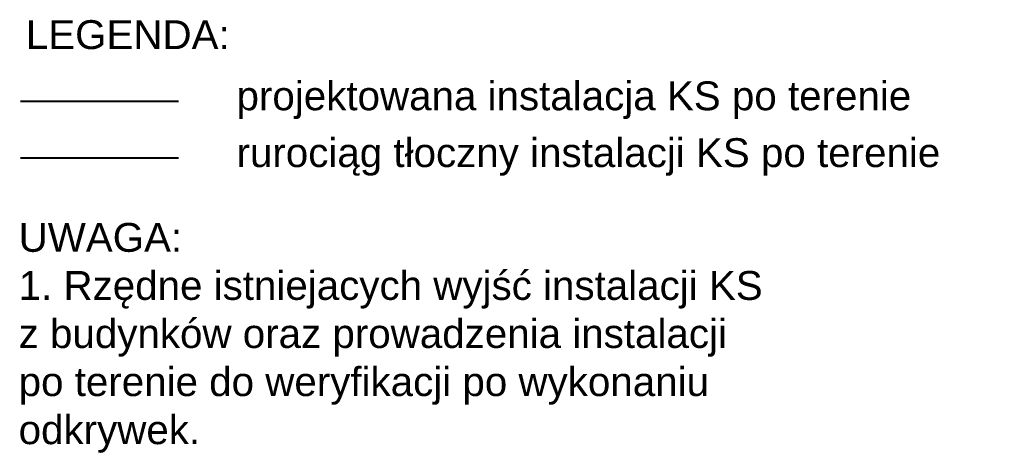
# Model space of a CAD drawing. Header units: inches. Extents: x -0.1 to 61.6, y -41.6 to 57.2.
# Tile 1 of 4: x -0.1 to 34, y -41.6 to -26.5. Entities that reach past the tile are written whole.
import ezdxf

# ---------------------------------------------------------------- set-up
doc = ezdxf.new("R2010")
doc.units = ezdxf.units.IN
doc.header["$MEASUREMENT"] = 0
doc.linetypes.add('DASHED2', pattern=[0.375, 0.25, -0.125])
doc.layers.add('BALKON', color=7, linetype='Continuous', lineweight=18)
doc.layers.add('IS_KS', color=34, linetype='Continuous', lineweight=40)
doc.styles.add('ARIAL 15', font='arial.ttf', dxfattribs={"height": 15})

msp = doc.modelspace()

# ---------------------------------------------------------------- linework, layer by layer
at = {"layer": 'IS_KS'}
msp.add_line((-0.1, -29.37), (5.37, -29.37), dxfattribs=at)
at = {"layer": 'IS_KS', "color": 96, "linetype": 'DASHED2', "ltscale": 1000}
msp.add_line((-0.1, -31.339), (5.37, -31.339), dxfattribs=at)

# ---------------------------------------------------------------- texts
at = {"layer": 'BALKON', "lineweight": 0, "insert": (0.082, -26.563), "char_height": 1, "width": 12.30298, "attachment_point": 1, "rotation": 359.9701, "style": 'ARIAL 15'}
msp.add_mtext('LEGENDA:', dxfattribs=at)
at = {"layer": 'BALKON', "lineweight": 0, "char_height": 1, "attachment_point": 1, "style": 'ARIAL 15'}
for s, insert, width in [('projektowana instalacja KS po terenie', (7.382, -28.686), 26.92582), ('rurociąg tłoczny instalacji KS po terenie', (7.382, -30.655), 26.92582), ('UWAGA:\\P1. Rzędne istniejacych wyjść instalacji KS z budynków oraz prowadzenia instalacji po terenie do weryfikacji po wykonaniu odkrywek.', (-0.166, -33.593), 26.28194)]:
    msp.add_mtext(s, dxfattribs=dict(at, insert=insert, width=width))

doc.saveas('drawing.dxf')
